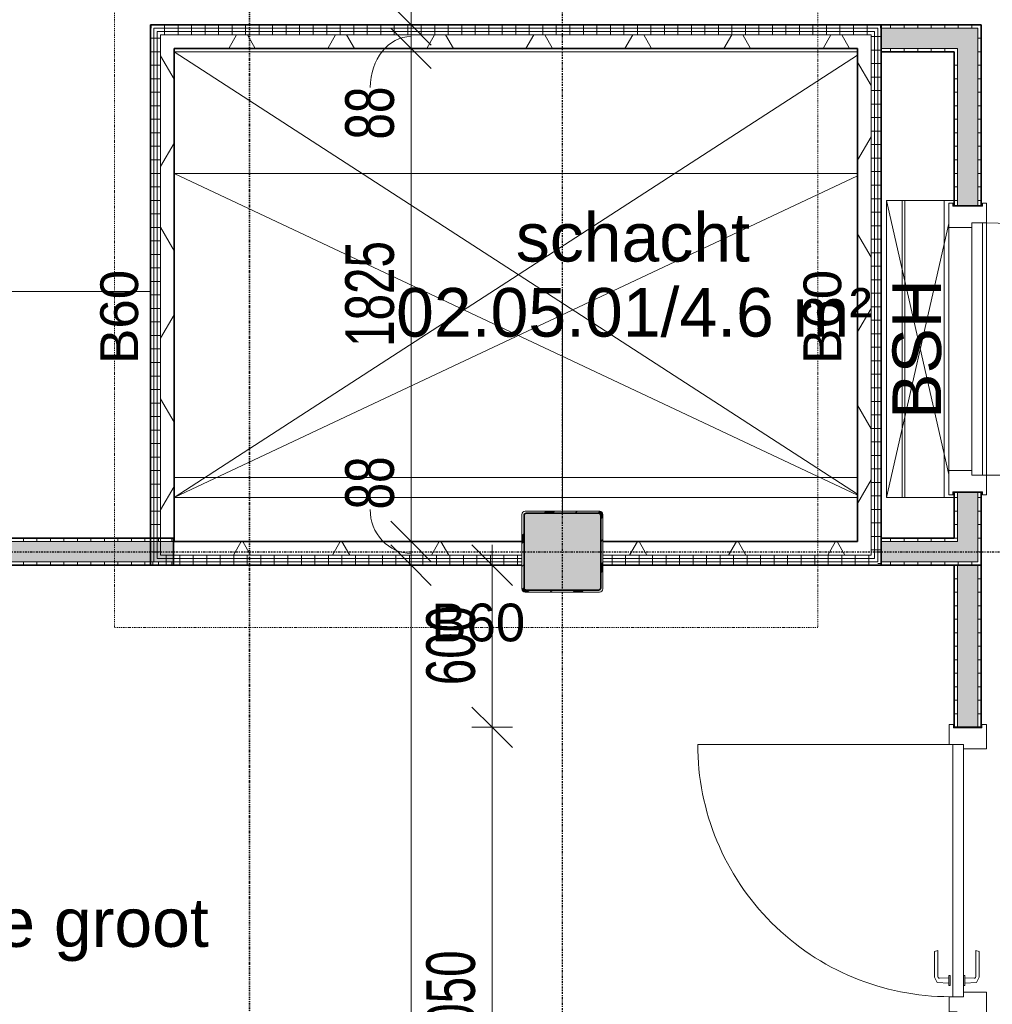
# Model space of a CAD drawing. Header units: millimetres. Extents: x -80560 to 110805, y -11020 to 52719.
# Tile 77 of 182: x 43686 to 47286, y 33525 to 37169. Entities that reach past the tile are written whole.
import ezdxf

# ---------------------------------------------------------------- set-up
doc = ezdxf.new("R2010")
doc.units = ezdxf.units.MM
for name, pattern in [('CENTER2', [20, 8, -4, 4, -4]), ('DASHDOT2', [8, 4, -2, 0, -2]), ('DASHED2', [6, 4, -2]), ('DASHED2-1', [3, 2, -1])]:
    doc.linetypes.add(name, pattern=pattern)
for name, color, linetype, lineweight in [('A-ANNO-DIMS', 211, 'Continuous', 9), ('A-ANNO-DIMS-100', 211, 'Continuous', 9), ('A-ANNO-NOTE', 131, 'Continuous', 18), ('A-AREA', 32, 'DASHED2', 18), ('A-AREA-IDEN', 2, 'Continuous', 9), ('A-DETL', 90, 'Continuous', 18), ('A-DETL-GENF', 92, 'Continuous', 18), ('A-DETL-MBND', 5, 'Continuous', 18), ('A-DOOR', 31, 'Continuous', 18), ('A-FLOR', 192, 'Continuous', 18), ('A-GLAZ', 151, 'Continuous', 18), ('A-WALL', 113, 'Continuous', 35), ('A-WALL-PATT', 111, 'Continuous', 35), ('G-ANNO-SYMB', 111, 'Continuous', 9), ('G-ANNO-TEXT', 231, 'Continuous', 9), ('I-WALL', 2, 'Continuous', 18), ('S-COLS', 52, 'Continuous', 18), ('S-GRID', 1, 'Continuous', 9)]:
    doc.layers.add(name, color=color, linetype=linetype, lineweight=lineweight)
doc.styles.add('Arial', font='arial.ttf', dxfattribs={"height": 180})
doc.styles.add('Arial_1', font='arial.ttf', dxfattribs={"height": 140})
doc.styles.add('Arial_6', font='arial.ttf', dxfattribs={"width": 0.7, "height": 180})
doc.dimstyles.new('n3o_1_8_1', dxfattribs={"dimscale": 304.8, "dimtxt": 183.646692, "dimasz": 0.492126, "dimexe": 0.246063, "dimexo": 0.0625, "dimgap": 0.032808, "dimtad": 1, "dimdec": 0, "dimdsep": 46, "dimtxsty": 'Arial_6', "dimblk1": 'OBLIQUE', "dimblk2": 'OBLIQUE', "dimsah": 1, "dimcen": 0.09, "dimdle": 0.246063, "dimazin": 0, "dimtfac": 1, "dimtdec": 4, "dimtix": 1, "dimtmove": 1, "dimatfit": 3, "dimfxl": 0.246063, "dimfxlon": 1, "dimtvp": 1, "dimtolj": 1, "dimtzin": 0, "dimarcsym": 2})
doc.dimstyles.new('n3o_1_8_3', dxfattribs={"dimscale": 304.8, "dimtxt": 183.646692, "dimasz": 0.492126, "dimexe": 0.246063, "dimexo": 0.0625, "dimgap": 0.032808, "dimtad": 1, "dimdec": 0, "dimdsep": 46, "dimtxsty": 'Arial_6', "dimblk1": 'OBLIQUE', "dimblk2": 'OBLIQUE', "dimsah": 1, "dimcen": 0.09, "dimdle": 0.246063, "dimazin": 0, "dimtfac": 1, "dimtdec": 4, "dimtix": 1, "dimtmove": 0, "dimatfit": 3, "dimfxl": 0.246063, "dimfxlon": 1, "dimtvp": 1, "dimtolj": 1, "dimtzin": 0, "dimarcsym": 2})
pattern_1 = [(90, (42749.82, 35150), (-50, 2e-13), [])]
pattern_2 = [(1e-13, (47144.82, 28850), (-9e-14, 50), [])]
pattern_3 = [(60, (24894.82, 0), (-274.963, 158.75), []), (120, (24894.82, 0), (-274.963, -158.75), [])]
pattern_4 = [(270, (45522.32, 37150), (50, 2e-13), [])]
pattern_5 = [(180, (46874.82, 36106.25), (-6e-15, -50), [])]
pattern_6 = [(90, (45478.57, 35150), (-50, 3e-15), [])]
pattern_7 = [(0, (44169.82, 36150), (0, 50), [])]
pattern_8 = [(270, (47059.82, 37150), (50, 3e-15), [])]
pattern_9 = [(180, (47244.82, 36100), (-6e-15, -50), [])]
pattern_10 = [(90, (47009.82, 35150), (-50, 3e-15), [])]

# ---------------------------------------------------------------- blocks, each defined once
blk = doc.blocks.new('NLRS_28_SCO_UN_staalkolom koker betongevuld_gen_CGA - kolom B-1199617-DO_02 tweede verdieping')
at = {"layer": 'S-COLS', "lineweight": 5}
h = blk.add_hatch(dxfattribs=at)
h.set_pattern_fill('FP_157', color=256, style=0, pattern_type=2)
h.set_pattern_definition([(45, (-20800, -35200), (-99.99975, 99.99975), []), (45, (-20715, -35200), (-99.99975, 99.99975), []), (45, (-20710, -35200), (-99.99975, 99.99975), []), (45, (-20705, -35200), (-99.99975, 99.99975), []), (45, (-20700, -35200), (-99.99975, 99.99975), []), (45, (-20695, -35200), (-99.99975, 99.99975), []), (45, (-20690, -35200), (-99.99975, 99.99975), []), (45, (-20685, -35200), (-99.99975, 99.99975), [])])
h.paths.add_polyline_path([(138, -150), (146.5, -146.5), (150, -138), (150, 138), (146.5, 146.5), (138, 150), (-138, 150), (-146.5, 146.5), (-150, 138), (-150, -138), (-146.5, -146.5), (-138, -150), (5.5, -150)], flags=0)
h.paths.add_polyline_path([(5.5, -142), (-134, -142), (-139.7, -139.7), (-142, -134), (-142, 134), (-139.7, 139.7), (-134, 142), (134, 142), (139.7, 139.7), (142, 134), (142, -134), (139.7, -139.7), (134, -142)], flags=0)
at = {"layer": 'S-COLS', "lineweight": 9}
blk.add_hatch(color=256, dxfattribs=at).paths.add_polyline_path([(134, -142), (139.7, -139.7), (142, -134), (142, 134), (139.7, 139.7), (134, 142), (-134, 142), (-139.7, 139.7), (-142, 134), (-142, -134), (-139.7, -139.7), (-134, -142), (5.5, -142)], flags=0)
at = {"layer": 'S-COLS'}
for p, q in [((138, 150), (-138, 150)), ((-150, 138), (-150, -138)), ((-142, -134), (-142, 134)), ((-134, 142), (134, 142)), ((142, 134), (142, -134)), ((150, -138), (150, 138)), ((134, -142), (-134, -142)), ((-138, -150), (138, -150))]:
    blk.add_line(p, q, dxfattribs=at)
at = {"layer": 'S-COLS', "lineweight": 35}
for p, q in [((-142, 134), (-142, -134)), ((134, 142), (-134, 142)), ((142, -134), (142, 134)), ((-134, -142), (134, -142))]:
    blk.add_line(p, q, dxfattribs=at)
at = {"layer": 'S-COLS'}
for centre, radius, start, end in [((-138, 138), 12, 90, 180), ((138, 138), 12, 0, 90), ((-134, 134), 8, 90, 180), ((134, 134), 8, 0, 90), ((-138, -138), 12, 180, 270), ((-134, -134), 8, 180, 270), ((134, -134), 8, 270, 0), ((138, -138), 12, 270, 360)]:
    blk.add_arc(centre, radius, start, end, dxfattribs=at)
at = {"layer": 'S-COLS', "lineweight": 35}
for centre, start, end in [((-134, 134), 90, 180), ((134, 134), 360, 90), ((-134, -134), 180, 270), ((134, -134), 270, 360)]:
    blk.add_arc(centre, 8, start, end, dxfattribs=at)
blk = doc.blocks.new('NLRS_28_SF_UN_staalprofiel SFB_gen_CGA - SFB-HEB320_550x15-1172157-DO_02 tweede verdieping')
at = {"layer": 'A-DETL-MBND', "color": 9, "lineweight": 9}
blk.add_line((3282.5, 275), (5812.5, 275), dxfattribs=at)
blk = doc.blocks.new('NLRS_28_SF_UN_staalprofiel HEA_gen_CGA - HE320A-1142969-DO_02 tweede verdieping')
at = {"layer": 'A-DETL-MBND', "color": 9, "lineweight": 9}
for p, q in [((6025, 4.5), (4925, 4.5)), ((6025, -4.5), (4925, -4.5))]:
    blk.add_line(p, q, dxfattribs=at)
blk = doc.blocks.new('19112_SW_LeonardoCollege_R2020_rvt-1-DO_02 tweede verdieping')
at = {"layer": 'A-FLOR', "color": 250, "lineweight": 9}
blk.add_line((22212.5, 36500), (22212.5, 35400), dxfattribs=at)
at = {"color": 9, "lineweight": 9, "rotation": 270}
blk.add_blockref('NLRS_28_SF_UN_staalprofiel HEA_gen_CGA - HE320A-1142969-DO_02 tweede verdieping', (22062.5, 41425), dxfattribs=at)
at = {"color": 9, "lineweight": 9}
for name, p in [('NLRS_28_SF_UN_staalprofiel SFB_gen_CGA - SFB-HEB320_550x15-1172157-DO_02 tweede verdieping', (16080, 35200)), ('NLRS_28_SCO_UN_staalkolom koker betongevuld_gen_CGA - kolom B-1199617-DO_02 tweede verdieping', (20800, 35200))]:
    blk.add_blockref(name, p, dxfattribs=at)
blk = doc.blocks.new('32_n3o_deur_enkel met zijlicht - 90x139_17_K_930_2410x2070_deur glasstrook-33349585-DO_02 tweede verdieping')
at = {"layer": 'A-GLAZ'}
for p, q in [((-962, 69), (-1035, 69)), ((-1035, 69), (-1035, 52)), ((-1035, 52), (-1023, 52)), ((-1023, 52), (-1023, -53)), ((-962, 39), (-962, 69)), ((-962, 69), (-28, 69)), ((28, 69), (-28, 69)), ((-28, 69), (-28, 39)), ((28, 55), (28, 69)), ((1035, 69), (962, 69)), ((962, 69), (962, 55)), ((1023, -53), (1023, 52)), ((1023, 52), (1035, 52)), ((1035, 52), (1035, 69)), ((-945, -70), (-945, 15)), ((-45, 15), (-45, -70)), ((45, -70), (45, 15)), ((945, 15), (945, -70)), ((-1023, -53), (-1035, -53)), ((-1035, -53), (-1035, -70)), ((-1035, -70), (-945, -70)), ((-45, -70), (-945, -70)), ((-45, -70), (45, -70)), ((945, -70), (1035, -70)), ((1035, -53), (1023, -53)), ((1035, -70), (1035, -53))]:
    blk.add_line(p, q, dxfattribs=at)
blk = doc.blocks.new('30_n3o_deur_dicht - 40mm_draai_LS-31987334-DO_02 tweede verdieping')
at = {"layer": 'A-DOOR'}
for p, q in [((0, 40), (-934, 40)), ((-934, 40), (-934, 0)), ((0, 0), (0, 40)), ((-934, 0), (0, 0))]:
    blk.add_line(p, q, dxfattribs=at)
blk = doc.blocks.new('30_n3o_beslag_deurkruk_met_schild - std-875116-DO_02 tweede verdieping')
at = {"layer": 'A-DOOR'}
for p, q in [((-18.5, 0), (-18.5, -5)), ((18.5, -5), (18.5, 0)), ((-18.5, -5), (18.5, -5)), ((-7.8, -48.4), (-10, -5)), ((10, -5), (8.3, -39.7)), ((12.7, -58), (-7.8, -48.4)), ((108, -58), (12.7, -58)), ((13.3, -45), (111, -45)), ((111, -45), (108, -58))]:
    blk.add_line(p, q, dxfattribs=at)
at = {"layer": 'A-DOOR', "flags": 128}
blk.add_lwpolyline([(8.3, -39.7), (8.6, -41.7), (9.6, -43.4), (11.3, -44.6), (13.3, -45)], dxfattribs=at)
blk = doc.blocks.new('30_n3o_beslag_deurkruk_met_schild - std-V363-DO_02 tweede verdieping')
at = {"layer": 'A-DOOR'}
for p, q in [((-10, 5), (-7.8, 48.4)), ((-7.8, 48.4), (12.7, 58)), ((8.3, 39.7), (10, 5)), ((12.7, 58), (108, 58)), ((111, 45), (13.3, 45)), ((108, 58), (111, 45)), ((18.5, 5), (-18.5, 5)), ((-18.5, 5), (-18.5, 0)), ((18.5, 0), (18.5, 5)), ((-18.5, 0), (18.5, 0))]:
    blk.add_line(p, q, dxfattribs=at)
at = {"layer": 'A-DOOR', "flags": 128}
blk.add_lwpolyline([(13.3, 45), (11.3, 44.6), (9.6, 43.4), (8.6, 41.7), (8.3, 39.7)], dxfattribs=at)
blk = doc.blocks.new('00_n3o_symbool_swingangle - std-31745489-DO_02 tweede verdieping')
at = {"layer": 'A-DOOR'}
blk.add_line((-415, -10), (-415, -944), dxfattribs=at)
blk.add_arc((-415, -10), 934, 270, 0, dxfattribs=at)
blk = doc.blocks.new('32_n3o_raam_h2xb1 - 90x139_17_K_2410x1080 bsh kast-34128090-DO_02 tweede verdieping')
at = {"layer": 'A-GLAZ'}
for p, q in [((-540, 69.5), (-540, 54.5)), ((-467, 69.5), (-540, 69.5)), ((-540, 54.5), (-528, 54.5)), ((-528, 54.5), (-528, -54.5)), ((-467, 55.5), (-467, 69.5)), ((-467, 69.5), (467, 69.5)), ((540, 69.5), (467, 69.5)), ((467, 69.5), (467, 55.5)), ((528, -54.5), (528, 54.5)), ((528, 54.5), (540, 54.5)), ((540, 54.5), (540, 69.5)), ((-450, -69.5), (-450, 15.5)), ((450, 15.5), (450, -69.5)), ((-528, -54.5), (-540, -54.5)), ((-540, -54.5), (-540, -69.5)), ((-540, -69.5), (-450, -69.5)), ((450, -69.5), (-450, -69.5)), ((450, -69.5), (540, -69.5)), ((540, -54.5), (528, -54.5)), ((540, -69.5), (540, -54.5))]:
    blk.add_line(p, q, dxfattribs=at)
blk = doc.blocks.new('30_n3o_deur_stal - 40mm_draai_LS-34127680-DO_02 tweede verdieping')
at = {"layer": 'A-DOOR'}
for p, q in [((0, 40), (-934, 40)), ((-934, 40), (-934, 0)), ((0, 0), (0, 40)), ((-934, 0), (0, 0))]:
    blk.add_line(p, q, dxfattribs=at)
blk = doc.blocks.new('01_n3o_symbool_lijn_met_tekst - brandwerend_B60-32500020-DO_02 tweede verdieping')
at = {"layer": 'A-DETL-GENF', "color": 3, "linetype": 'DASHDOT2'}
blk.add_line((0, 0), (2379.7, 0), dxfattribs=at)
blk = doc.blocks.new('01_n3o_symbool_lijn_met_tekst - brandwerend_B60-34101458-DO_02 tweede verdieping')
at = {"layer": 'A-DETL-GENF', "color": 3, "linetype": 'DASHDOT2'}
blk.add_line((0, 0), (2602.5, 0), dxfattribs=at)
blk = doc.blocks.new('DIMBLOCK459-DO_02 tweede verdieping')
at = {"layer": 'A-ANNO-DIMS-100'}
for p, q in [((45134.7, 37150), (45059.7, 37225)), ((45134.7, 37225), (45134.7, 37062.5)), ((45209.7, 37150), (45059.7, 37150)), ((45134.7, 37062.5), (45059.7, 37137.5)), ((45134.7, 37150), (45209.7, 37075)), ((45134.7, 37150), (45209.7, 37150)), ((45209.7, 37062.5), (45059.7, 37062.5)), ((45134.7, 37062.5), (45209.7, 36987.5)), ((45134.7, 37062.5), (45209.7, 37062.5))]:
    blk.add_line(p, q, dxfattribs=at)
blk.add_ellipse((45134.7, 36917.3), major_axis=(0, 188.9), ratio=0.800575, start_param=0, end_param=1.570796, dxfattribs=at)
at = {"layer": 'A-ANNO-DIMS-100', "color": 0, "insert": (44891.1, 36725.2), "char_height": 180, "width": 230.547, "attachment_point": 1, "rotation": 90, "line_spacing_factor": 0.941778, "style": 'Arial_6'}
blk.add_mtext('88', dxfattribs=at)
blk = doc.blocks.new('_Oblique')
at = {"color": 0, "linetype": 'ByBlock', "lineweight": -2}
blk.add_line((-0.5, -0.5), (0.5, 0.5), dxfattribs=at)
blk = doc.blocks.new('DIMBLOCK460-DO_02 tweede verdieping')
at = {"layer": 'A-ANNO-DIMS-100'}
for p, q in [((45134.7, 37062.5), (45059.7, 37137.5)), ((45209.7, 37062.5), (45059.7, 37062.5)), ((45134.7, 37062.5), (45134.7, 35237.5)), ((45134.7, 37062.5), (45209.7, 36987.5)), ((45134.7, 37062.5), (45209.7, 37062.5)), ((45134.7, 35237.5), (45059.7, 35312.5)), ((45209.7, 35237.5), (45059.7, 35237.5)), ((45134.7, 35237.5), (45209.7, 35162.5)), ((45134.7, 35237.5), (45209.7, 35237.5))]:
    blk.add_line(p, q, dxfattribs=at)
at = {"layer": 'A-ANNO-DIMS-100', "color": 0, "insert": (44891.1, 35957.9), "char_height": 180, "width": 461.094, "attachment_point": 1, "rotation": 90, "line_spacing_factor": 0.941778, "style": 'Arial_6'}
blk.add_mtext('1825', dxfattribs=at)
blk = doc.blocks.new('DIMBLOCK461-DO_02 tweede verdieping')
at = {"layer": 'A-ANNO-DIMS-100'}
for p, q in [((45134.7, 35237.5), (45059.7, 35312.5)), ((45209.7, 35237.5), (45059.7, 35237.5)), ((45134.7, 35237.5), (45134.7, 35150)), ((45134.7, 35237.5), (45209.7, 35162.5)), ((45134.7, 35237.5), (45209.7, 35237.5)), ((45134.7, 35150), (45059.7, 35225)), ((45209.7, 35150), (45059.7, 35150)), ((45134.7, 35150), (45209.7, 35075)), ((45134.7, 35150), (45209.7, 35150))]:
    blk.add_line(p, q, dxfattribs=at)
blk.add_ellipse((45134.7, 35356.4), major_axis=(0, 162.7), ratio=0.930012, start_param=1.570796, end_param=3.141593, dxfattribs=at)
at = {"layer": 'A-ANNO-DIMS-100', "color": 0, "insert": (44891.1, 35356.4), "char_height": 180, "width": 230.547, "attachment_point": 1, "rotation": 90, "line_spacing_factor": 0.941778, "style": 'Arial_6'}
blk.add_mtext('88', dxfattribs=at)
blk = doc.blocks.new('DIMBLOCK462-DO_02 tweede verdieping')
at = {"layer": 'A-ANNO-DIMS-100'}
for p, q in [((45134.7, 35150), (45059.7, 35225)), ((45209.7, 35150), (45059.7, 35150)), ((45134.7, 35150), (45134.7, 28950)), ((45134.7, 35150), (45209.7, 35075)), ((45134.7, 35150), (45209.7, 35150)), ((45134.7, 28950), (45059.7, 29025)), ((45209.7, 28950), (45059.7, 28950)), ((45134.7, 28950), (45209.7, 28875)), ((45134.7, 28950), (45209.7, 28950))]:
    blk.add_line(p, q, dxfattribs=at)
at = {"layer": 'A-ANNO-DIMS-100', "color": 0, "insert": (44891.1, 31857.9), "char_height": 180, "width": 461.094, "attachment_point": 1, "rotation": 90, "line_spacing_factor": 0.941778, "style": 'Arial_6'}
blk.add_mtext('6200', dxfattribs=at)
blk = doc.blocks.new('DIMBLOCK471-DO_02 tweede verdieping')
at = {"layer": 'A-ANNO-DIMS-100'}
for p, q in [((45434.7, 34550), (45359.7, 34625)), ((45509.7, 34550), (45359.7, 34550)), ((45434.7, 32500), (45434.7, 34550)), ((45434.7, 34550), (45509.7, 34475)), ((45434.7, 34550), (45509.7, 34550)), ((45434.7, 32500), (45359.7, 32575)), ((45509.7, 32500), (45359.7, 32500)), ((45434.7, 32500), (45509.7, 32425)), ((45434.7, 32500), (45509.7, 32500))]:
    blk.add_line(p, q, dxfattribs=at)
at = {"layer": 'A-ANNO-DIMS-100', "color": 0, "insert": (45191.1, 33332.9), "char_height": 180, "width": 461.094, "attachment_point": 1, "rotation": 90, "line_spacing_factor": 0.941778, "style": 'Arial_6'}
blk.add_mtext('2050', dxfattribs=at)
blk = doc.blocks.new('DIMBLOCK472-DO_02 tweede verdieping')
at = {"layer": 'A-ANNO-DIMS-100'}
for p, q in [((45434.7, 35150), (45359.7, 35225)), ((45434.7, 34550), (45434.7, 35225)), ((45359.7, 35150), (45509.7, 35150)), ((45434.7, 35150), (45359.7, 35150)), ((45434.7, 35150), (45509.7, 35075)), ((45434.7, 34550), (45359.7, 34625)), ((45509.7, 34550), (45359.7, 34550)), ((45434.7, 34550), (45509.7, 34475)), ((45434.7, 34550), (45509.7, 34550))]:
    blk.add_line(p, q, dxfattribs=at)
at = {"layer": 'A-ANNO-DIMS-100', "color": 0, "insert": (45191.1, 34705.9), "char_height": 180, "width": 345.821, "attachment_point": 1, "rotation": 90, "line_spacing_factor": 0.941778, "style": 'Arial_6'}
blk.add_mtext('600', dxfattribs=at)

msp = doc.modelspace()

# ---------------------------------------------------------------- hatches: boundary and pattern name
at = {"layer": 'A-WALL-PATT', "lineweight": 18}
h = msp.add_hatch(dxfattribs=at)
h.set_pattern_fill('FP_116', color=256, angle=-270, style=0, pattern_type=2)
h.set_pattern_definition(pattern_4)
h.paths.add_polyline_path([(46862.3, 37137.5), (46874.8, 37137.5), (46874.8, 37150), (44169.8, 37150), (44169.8, 37137.5), (46581.3, 37137.5)], flags=0)
h = msp.add_hatch(dxfattribs=at)
h.set_pattern_fill('FP_119', color=256, angle=90, style=0, pattern_type=2)
h.set_pattern_definition(pattern_7)
h.paths.add_polyline_path([(44182.3, 35162.5), (44182.3, 37137.5), (44169.8, 37137.5), (44169.8, 35162.5)], flags=0)
h = msp.add_hatch(dxfattribs=at)
h.set_pattern_fill('FP_116', color=256, angle=-270, style=0, pattern_type=2)
h.set_pattern_definition(pattern_4)
h.paths.add_polyline_path([(46849.8, 37125), (46862.3, 37125), (46862.3, 37137.5), (44182.3, 37137.5), (44182.3, 37125), (46581.3, 37125)], flags=0)
h = msp.add_hatch(dxfattribs=at)
h.set_pattern_fill('FP_117', color=256, angle=90, style=0, pattern_type=2)
h.set_pattern_definition(pattern_5)
h.paths.add_polyline_path([(46862.3, 35150), (46874.8, 35150), (46874.8, 37137.5), (46862.3, 37137.5), (46862.3, 35162.5)], flags=0)
h = msp.add_hatch(dxfattribs=at)
h.set_pattern_fill('FP_120', color=256, angle=-270, style=0, pattern_type=2)
h.set_pattern_definition(pattern_8)
h.paths.add_polyline_path([(47232.3, 37137.5), (47244.8, 37137.5), (47244.8, 37150), (46874.8, 37150), (46875, 37137.5), (47168.7, 37137.5)], flags=0)
at = {"layer": 'A-WALL-PATT', "lineweight": 5}
for points in [[(47232.3, 37062.5), (47232.3, 37137.5), (46874.8, 37137.5), (46875, 37062.5), (47168.7, 37062.5)], [(44231.9, 35162.5), (44254.8, 35162.5), (44254.8, 35237.5), (41232.3, 35237.5), (41232.3, 35162.5), (43938.3, 35162.5)], [(47144.8, 35162.5), (47157.3, 35162.5), (47157.3, 35237.5), (46874.8, 35237.5), (46875, 35162.5)]]:
    msp.add_hatch(color=256, dxfattribs=at).paths.add_polyline_path(points, flags=0)
at = {"layer": 'A-WALL-PATT', "lineweight": 18}
h = msp.add_hatch(dxfattribs=at)
h.set_pattern_fill('FP_121', color=256, angle=90, style=0, pattern_type=2)
h.set_pattern_definition(pattern_9)
h.paths.add_polyline_path([(47232.3, 35150), (47244.8, 35150), (47244.8, 35420), (47232.3, 35420), (47232.3, 35162.5)], flags=0)
h.paths.add_polyline_path([(47244.8, 36480), (47244.8, 37137.5), (47232.3, 37137.5), (47232.3, 36480)], flags=0)
h = msp.add_hatch(dxfattribs=at)
h.set_pattern_fill('FP_119', color=256, angle=90, style=0, pattern_type=2)
h.set_pattern_definition(pattern_7)
h.paths.add_polyline_path([(44182.3, 35175), (44194.8, 35175), (44194.8, 37125), (44182.3, 37125), (44182.3, 35237.5)], flags=0)
h = msp.add_hatch(dxfattribs=at)
h.set_pattern_fill('FP_116', color=256, angle=-270, style=0, pattern_type=2)
h.set_pattern_definition(pattern_4)
h.paths.add_polyline_path([(46837.3, 37112.5), (46849.8, 37112.5), (46849.8, 37125), (44194.8, 37125), (44194.8, 37112.5), (46581.3, 37112.5)], flags=0)
h = msp.add_hatch(dxfattribs=at)
h.set_pattern_fill('FP_119', color=256, angle=90, style=0, pattern_type=2)
h.set_pattern_definition(pattern_7)
h.paths.add_polyline_path([(44207.3, 35187.5), (44207.3, 37112.5), (44194.8, 37112.5), (44194.8, 35187.5)], flags=0)
h = msp.add_hatch(dxfattribs=at)
h.set_pattern_fill('FP_2', color=256, style=0, pattern_type=2)
h.set_pattern_definition(pattern_3)
h.paths.add_polyline_path([(46787.3, 37062.5), (46837.3, 37062.5), (46837.3, 37112.5), (44207.3, 37112.5), (44207.3, 37062.5), (46581.3, 37062.5)], flags=0)
h = msp.add_hatch(dxfattribs=at)
h.set_pattern_fill('FP_117', color=256, angle=90, style=0, pattern_type=2)
h.set_pattern_definition(pattern_5)
h.paths.add_polyline_path([(46849.8, 35175), (46849.8, 37112.5), (46837.3, 37112.5), (46837.3, 35175)], flags=0)
h = msp.add_hatch(dxfattribs=at)
h.set_pattern_fill('FP_117', color=256, angle=90, style=0, pattern_type=2)
h.set_pattern_definition(pattern_5)
h.paths.add_polyline_path([(46849.8, 35162.5), (46862.3, 35162.5), (46862.3, 37125), (46849.8, 37125), (46849.8, 35175)], flags=0)
h = msp.add_hatch(dxfattribs=at)
h.set_pattern_fill('FP_2', color=256, style=0, pattern_type=2)
h.set_pattern_definition(pattern_3)
h.paths.add_polyline_path([(44231.9, 35237.5), (44257.3, 35237.5), (44257.3, 37062.5), (44207.3, 37062.5), (44207.3, 35237.5)], flags=0)
h = msp.add_hatch(dxfattribs=at)
h.set_pattern_fill('FP_2', color=256, style=0, pattern_type=2)
h.set_pattern_definition(pattern_3)
h.paths.add_polyline_path([(46837.3, 35187.5), (46837.3, 37062.5), (46787.3, 37062.5), (46787.3, 35187.5)], flags=0)
h = msp.add_hatch(dxfattribs=at)
h.set_pattern_fill('FP_120', color=256, angle=-270, style=0, pattern_type=2)
h.set_pattern_definition(pattern_8)
h.paths.add_polyline_path([(46874.8, 37050), (47157.3, 37050), (47157.3, 37062.5), (46874.8, 37062.5)], flags=0)
at = {"layer": 'A-WALL-PATT', "lineweight": 5}
h = msp.add_hatch(color=256, dxfattribs=at)
h.paths.add_polyline_path([(47157.3, 35162.5), (47232.3, 35162.5), (47232.3, 35420), (47157.3, 35420), (47157.3, 35237.5)], flags=0)
h.paths.add_polyline_path([(47157.3, 36480), (47232.3, 36480), (47232.3, 37062.5), (47157.3, 37062.5), (47157.3, 36583.4)], flags=0)
at = {"layer": 'A-WALL-PATT', "lineweight": 18}
h = msp.add_hatch(dxfattribs=at)
h.set_pattern_fill('FP_121', color=256, angle=90, style=0, pattern_type=2)
h.set_pattern_definition(pattern_9)
h.paths.add_polyline_path([(47144.8, 35237.5), (47157.3, 35237.5), (47157.3, 35420), (47144.8, 35420), (47144.8, 35250)], flags=0)
h.paths.add_polyline_path([(47157.3, 36480), (47157.3, 37050), (47144.8, 37050), (47144.8, 36480)], flags=0)
h = msp.add_hatch(dxfattribs=at)
h.set_pattern_fill('FP_41', color=256, angle=90, style=0, pattern_type=2)
h.set_pattern_definition(pattern_1)
h.paths.add_polyline_path([(44254.8, 35237.5), (44254.8, 35250), (41244.8, 35250), (41244.8, 35237.5), (44231.9, 35237.5)], flags=0)
h = msp.add_hatch(dxfattribs=at)
h.set_pattern_fill('FP_2', color=256, style=0, pattern_type=2)
h.set_pattern_definition(pattern_3)
h.paths.add_polyline_path([(44207.3, 35187.5), (45544.8, 35187.5), (45544.8, 35237.5), (44207.3, 35237.5)], flags=0)
h.paths.add_polyline_path([(46787.3, 35187.5), (46787.3, 35237.5), (45844.8, 35237.5), (45844.8, 35187.5), (46581.3, 35187.5)], flags=0)
h = msp.add_hatch(dxfattribs=at)
h.set_pattern_fill('FP_122', color=256, angle=90, style=0, pattern_type=2)
h.set_pattern_definition(pattern_10)
h.paths.add_polyline_path([(47144.8, 35237.5), (47144.8, 35250), (46874.8, 35250), (46875, 35237.5)], flags=0)
h = msp.add_hatch(dxfattribs=at)
h.set_pattern_fill('FP_41', color=256, angle=90, style=0, pattern_type=2)
h.set_pattern_definition(pattern_1)
h.paths.add_polyline_path([(43644.6, 35150), (44254.8, 35150), (44254.8, 35162.5), (41157.3, 35162.5), (41157.3, 35150), (43057.3, 35150)], flags=0)
h = msp.add_hatch(dxfattribs=at)
h.set_pattern_fill('FP_118', color=256, angle=90, style=0, pattern_type=2)
h.set_pattern_definition(pattern_6)
h.paths.add_polyline_path([(45844.8, 35150), (46862.3, 35150), (46862.3, 35162.5), (45844.8, 35162.5), (45844.8, 35154.5)], flags=0)
h.paths.add_polyline_path([(44231.9, 35150), (45544.8, 35150), (45544.8, 35162.5), (44169.8, 35162.5), (44169.8, 35150)], flags=0)
h = msp.add_hatch(dxfattribs=at)
h.set_pattern_fill('FP_118', color=256, angle=90, style=0, pattern_type=2)
h.set_pattern_definition(pattern_6)
h.paths.add_polyline_path([(46849.8, 35162.5), (46849.8, 35175), (45844.8, 35175), (45844.8, 35162.5), (46787.3, 35162.5)], flags=0)
h.paths.add_polyline_path([(44231.9, 35162.5), (45544.8, 35162.5), (45544.8, 35175), (44182.3, 35175), (44182.3, 35162.5)], flags=0)
h = msp.add_hatch(dxfattribs=at)
h.set_pattern_fill('FP_118', color=256, angle=90, style=0, pattern_type=2)
h.set_pattern_definition(pattern_6)
h.paths.add_polyline_path([(45406.6, 35175), (45544.8, 35175), (45544.8, 35187.5), (44194.8, 35187.5), (44194.8, 35175), (44231.9, 35175)], flags=0)
h.paths.add_polyline_path([(46581.3, 35175), (46837.3, 35175), (46837.3, 35187.5), (45844.8, 35187.5), (45844.8, 35175), (45994, 35175)], flags=0)
h = msp.add_hatch(dxfattribs=at)
h.set_pattern_fill('FP_122', color=256, angle=90, style=0, pattern_type=2)
h.set_pattern_definition(pattern_10)
h.paths.add_polyline_path([(47232.3, 35150), (47232.3, 35162.5), (46874.8, 35162.5), (46875, 35150), (47168.7, 35150)], flags=0)
h = msp.add_hatch(dxfattribs=at)
h.set_pattern_fill('FP_93', color=256, angle=90, style=0, pattern_type=2)
h.set_pattern_definition(pattern_2)
h.paths.add_polyline_path([(47144.8, 22637.5), (47157.3, 22637.5), (47157.3, 23250), (47144.8, 23250), (47144.8, 22650)], flags=0)
h.paths.add_polyline_path([(47157.3, 25300), (47157.3, 26200), (47144.8, 26200), (47144.8, 25300)], flags=0)
h.paths.add_polyline_path([(47157.3, 28250), (47157.3, 28862.5), (47144.8, 28862.5), (47144.8, 28250)], flags=0)
h.paths.add_polyline_path([(47157.3, 28937.5), (47157.3, 29550), (47144.8, 29550), (47144.8, 28937.5)], flags=0)
h.paths.add_polyline_path([(47144.8, 31600), (47157.3, 31600), (47157.3, 32500), (47144.8, 32500), (47144.8, 32251)], flags=0)
h.paths.add_polyline_path([(47157.3, 34550), (47157.3, 35150), (47144.8, 35150), (47144.8, 34550)], flags=0)
at = {"layer": 'A-WALL-PATT', "lineweight": 5}
h = msp.add_hatch(color=256, dxfattribs=at)
h.paths.add_polyline_path([(47232.3, 22562.5), (47232.3, 23250), (47157.3, 23250), (47157.3, 22562.5), (47168.7, 22562.5)], flags=0)
h.paths.add_polyline_path([(47157.3, 25300), (47232.3, 25300), (47232.3, 26200), (47157.3, 26200), (47157.3, 25585.7)], flags=0)
h.paths.add_polyline_path([(47232.3, 28250), (47232.3, 29550), (47157.3, 29550), (47157.3, 28250)], flags=0)
h.paths.add_polyline_path([(47232.3, 31600), (47232.3, 32500), (47157.3, 32500), (47157.3, 31600)], flags=0)
h.paths.add_polyline_path([(47157.3, 34550), (47232.3, 34550), (47232.3, 35150), (47157.3, 35150), (47157.3, 34917.1)], flags=0)
at = {"layer": 'A-WALL-PATT', "lineweight": 18}
h = msp.add_hatch(dxfattribs=at)
h.set_pattern_fill('FP_93', color=256, angle=90, style=0, pattern_type=2)
h.set_pattern_definition(pattern_2)
h.paths.add_polyline_path([(47232.3, 22550), (47244.8, 22550), (47244.8, 23250), (47232.3, 23250), (47232.3, 22562.5)], flags=0)
h.paths.add_polyline_path([(47232.3, 25300), (47244.8, 25300), (47244.8, 26200), (47232.3, 26200), (47232.3, 25585.7)], flags=0)
h.paths.add_polyline_path([(47232.3, 28250), (47244.8, 28250), (47244.8, 29550), (47232.3, 29550), (47232.3, 28251.8)], flags=0)
h.paths.add_polyline_path([(47244.8, 31600), (47244.8, 32500), (47232.3, 32500), (47232.3, 31600)], flags=0)
h.paths.add_polyline_path([(47232.3, 34550), (47244.8, 34550), (47244.8, 35150), (47232.3, 35150), (47232.3, 34917.1)], flags=0)

# ---------------------------------------------------------------- linework, layer by layer
at = {"layer": 'A-AREA', "linetype": 'DASHED2-1'}
for p, q in [((44169.8, 36162.5), (41244.8, 36162.5)), ((45694.8, 35350), (45694.8, 36162.5))]:
    msp.add_line(p, q, dxfattribs=at)
at = {"layer": 'A-DETL'}
for p, q in [((44257.3, 37050), (46787.3, 37050)), ((44257.3, 37050), (46787.3, 35412.9)), ((46787.3, 37037.1), (44257.3, 35400)), ((44257.3, 36600), (46787.3, 36600)), ((44257.3, 36600), (46787.3, 35409.4)), ((46787.3, 36590.6), (44257.3, 35400)), ((47125.3, 35485.8), (46894.8, 36500)), ((46894.8, 35400), (46894.8, 36500)), ((46894.8, 36500), (47144.8, 36500)), ((47144.8, 36500), (47140.3, 36480.2)), ((47144.8, 36480), (47144.8, 36478)), ((47125.3, 36414.2), (46894.8, 35400)), ((47144.8, 35400), (47140.3, 35419.8)), ((47144.8, 35422), (47144.8, 35420)), ((46787.3, 35400), (44257.3, 35400)), ((46787.3, 35400), (44257.3, 35400)), ((47144.8, 35400), (46894.8, 35400))]:
    msp.add_line(p, q, dxfattribs=at)
at = {"layer": 'A-FLOR'}
for p, q in [((44257.3, 36600), (46787.3, 36600)), ((46894.8, 35400), (46894.8, 36500)), ((46894.8, 36500), (47144.8, 36500)), ((47144.8, 36480), (47144.8, 36478)), ((47144.8, 35422), (47144.8, 35420)), ((46787.3, 35400), (44257.3, 35400)), ((47144.8, 35400), (46894.8, 35400))]:
    msp.add_line(p, q, dxfattribs=at)
at = {"layer": 'A-WALL', "lineweight": 18}
for p, q in [((46862.3, 37137.5), (44182.3, 37137.5)), ((44182.3, 37137.5), (44182.3, 35162.5)), ((46862.3, 35162.5), (46862.3, 37137.5)), ((47232.3, 37137.5), (46874.8, 37137.5)), ((47232.3, 36480), (47232.3, 37137.5)), ((46849.8, 37125), (44194.8, 37125)), ((44194.8, 37125), (44194.8, 35175)), ((46837.3, 37112.5), (44207.3, 37112.5)), ((44207.3, 37112.5), (44207.3, 35187.5)), ((46837.3, 35187.5), (46837.3, 37112.5)), ((46849.8, 35175), (46849.8, 37125)), ((47157.3, 37062.5), (46874.8, 37062.5)), ((47157.3, 36480), (47157.3, 37062.5)), ((47157.3, 35237.5), (47157.3, 35420)), ((47232.3, 35162.5), (47232.3, 35420)), ((41232.3, 35237.5), (44254.8, 35237.5)), ((46874.8, 35237.5), (47157.3, 35237.5)), ((38794.8, 35162.5), (45544.8, 35162.5)), ((44194.8, 35175), (45544.8, 35175)), ((44207.3, 35187.5), (45544.8, 35187.5)), ((45844.8, 35187.5), (46837.3, 35187.5)), ((45844.8, 35175), (46849.8, 35175)), ((45844.8, 35162.5), (46862.3, 35162.5)), ((46874.8, 35162.5), (47232.3, 35162.5)), ((47157.3, 35150), (47157.3, 34550)), ((47232.3, 35150), (47232.3, 34550))]:
    msp.add_line(p, q, dxfattribs=at)
at = {"layer": 'G-ANNO-SYMB', "linetype": 'DASHDOT2', "lineweight": 35}
msp.add_line((44537, 38972), (44537, 9115.8), dxfattribs=at)
at = {"layer": 'I-WALL', "lineweight": 35}
for p, q in [((47244.8, 37150), (44169.8, 37150)), ((44169.8, 37150), (44169.8, 35150)), ((46874.8, 37150), (46874.8, 35250)), ((47244.8, 36480), (47244.8, 37150)), ((44257.3, 37062.5), (46787.3, 37062.5)), ((44257.3, 35237.5), (44257.3, 37062.5)), ((46787.3, 37062.5), (46787.3, 35237.5)), ((46874.8, 37050), (47144.8, 37050)), ((47144.8, 37050), (47144.8, 36480)), ((47144.8, 36480), (47244.8, 36480)), ((47144.8, 35420), (47144.8, 35250)), ((47244.8, 35420), (47144.8, 35420)), ((47244.8, 34550), (47244.8, 35420)), ((44254.8, 35250), (41244.8, 35250)), ((44254.8, 35150), (44254.8, 35250)), ((45544.8, 35237.5), (44257.3, 35237.5)), ((46787.3, 35237.5), (45844.8, 35237.5)), ((47144.8, 35250), (46874.8, 35250)), ((46874.8, 35250), (46874.8, 35150)), ((38794.8, 35150), (45544.8, 35150)), ((45844.8, 35150), (47244.8, 35150)), ((47144.8, 35150), (47144.8, 34550)), ((47144.8, 34550), (47244.8, 34550))]:
    msp.add_line(p, q, dxfattribs=at)
at = {"layer": 'S-GRID', "linetype": 'CENTER2', "lineweight": 25}
for p, q in [((45694.8, 4383.3), (45694.8, 52119.1)), ((29945.3, 35200), (110204.9, 35200))]:
    msp.add_line(p, q, dxfattribs=at)

# ---------------------------------------------------------------- block references
at = {"color": 250, "lineweight": 5}
msp.add_blockref('19112_SW_LeonardoCollege_R2020_rvt-1-DO_02 tweede verdieping', (24894.8, 0), dxfattribs=at)
at = {"layer": 'A-DETL-GENF', "color": 3, "linetype": 'DASHDOT2', "rotation": 269.9999999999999}
for p in [(44037.3, 37299.7), (46639.8, 37299.7)]:
    msp.add_blockref('01_n3o_symbool_lijn_met_tekst - brandwerend_B60-32500020-DO_02 tweede verdieping', p, dxfattribs=at)
at = {"layer": 'A-DETL-GENF', "color": 3, "linetype": 'DASHDOT2'}
msp.add_blockref('01_n3o_symbool_lijn_met_tekst - brandwerend_B60-34101458-DO_02 tweede verdieping', (44037.3, 34920), dxfattribs=at)
at = {"layer": 'A-DOOR'}
for name, p, rotation in [('30_n3o_deur_stal - 40mm_draai_LS-34127680-DO_02 tweede verdieping', (47210.3, 35483), 270), ('00_n3o_symbool_swingangle - std-31745489-DO_02 tweede verdieping', (47250.3, 35898), 89.99999999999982), ('00_n3o_symbool_swingangle - std-31745489-DO_02 tweede verdieping', (47139.8, 34072), 269.9999999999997), ('30_n3o_deur_dicht - 40mm_draai_LS-31987334-DO_02 tweede verdieping', (47179.8, 34487), 89.99999999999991), ('30_n3o_beslag_deurkruk_met_schild - std-V363-DO_02 tweede verdieping', (47129.8, 33613), 89.99999999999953), ('30_n3o_beslag_deurkruk_met_schild - std-875116-DO_02 tweede verdieping', (47179.8, 33613), 89.99999999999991)]:
    msp.add_blockref(name, p, dxfattribs=dict(at, rotation=rotation))
at = {"layer": 'A-GLAZ'}
for name, p, rotation in [('32_n3o_raam_h2xb1 - 90x139_17_K_2410x1080 bsh kast-34128090-DO_02 tweede verdieping', (47194.8, 35950), 270), ('32_n3o_deur_enkel met zijlicht - 90x139_17_K_930_2410x2070_deur glasstrook-33349585-DO_02 tweede verdieping', (47194.8, 33525), 89.99999999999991)]:
    msp.add_blockref(name, p, dxfattribs=dict(at, rotation=rotation))

# ---------------------------------------------------------------- texts
at = {"layer": 'A-ANNO-NOTE', "color": 3, "linetype": 'DASHDOT2', "char_height": 140, "width": 408.861, "attachment_point": 1, "rotation": 90, "style": 'Arial_1'}
for insert in [(43984.5, 35895), (46587, 35895)]:
    msp.add_mtext('B60', dxfattribs=dict(at, insert=insert))
at = {"layer": 'A-ANNO-NOTE', "color": 3, "linetype": 'DASHDOT2', "insert": (45209.3, 35008), "char_height": 140, "width": 408.861, "attachment_point": 1, "style": 'Arial_1'}
msp.add_mtext('B60', dxfattribs=at)
at = {"layer": 'A-AREA-IDEN', "char_height": 180, "attachment_point": 1, "style": 'Arial'}
for s, insert, width in [('schacht', (45522.5, 36453.6), 1026.16), ('02.05.01/4.6 m²', (45079.3, 36175.8), 2092.404), ('Algemene onderwijsruimte groot', (40780.3, 33917.6), 4224.893)]:
    msp.add_mtext(s, dxfattribs=dict(at, insert=insert, width=width))
at = {"layer": 'G-ANNO-TEXT', "color": 7, "insert": (46916.6, 35691.8), "char_height": 180, "width": 617.299, "attachment_point": 1, "rotation": 90, "style": 'Arial'}
msp.add_mtext('BSH', dxfattribs=at)

# ---------------------------------------------------------------- dimensions: what is measured, and where the dimension line sits
at = {"layer": 'A-ANNO-DIMS'}
for base, p1, p2, picture, middle in [((45134.7471961, 37062.5), (45209.7471961, 37150), (45209.7471961, 37062.5), 'DIMBLOCK459-DO_02 tweede verdieping', (45011.0658554, 36840.45347)), ((45134.7471961, 35150), (45209.7471961, 35237.5), (45209.7471961, 35150), 'DIMBLOCK461-DO_02 tweede verdieping', (45011.0658554, 35471.6738737))]:
    dim = msp.add_linear_dim(base=base, p1=p1, p2=p2, angle=90, dimstyle='n3o_1_8_1', override={"dimpost": '<>', "dimfxl": 87.5}, dxfattribs=at)
    dim.commit()
    dim.dimension.update_dxf_attribs({"geometry": picture, "text_midpoint": middle, "dimtype": 160, "text_rotation": 90})
for base, p1, p2, override, picture, middle in [((45134.7, 35237.5), (45209.7, 37062.5), (45209.7, 35237.5), {"dimpost": '<>', "dimfxl": 1825}, 'DIMBLOCK460-DO_02 tweede verdieping', (45032.8, 36150)), ((45134.7, 28950), (45209.7, 35150), (45209.7, 28950), {"dimpost": '<>', "dimfxl": 6200}, 'DIMBLOCK462-DO_02 tweede verdieping', (45032.8, 32050)), ((45434.7, 35150), (45509.7, 34550), (45359.7, 35150), {"dimpost": '<>', "dimfxl": 618.465844}, 'DIMBLOCK472-DO_02 tweede verdieping', (45332.8, 34850)), ((45434.7, 34550), (45509.7, 32500), (45509.7, 34550), {"dimpost": '<>', "dimfxl": 2050}, 'DIMBLOCK471-DO_02 tweede verdieping', (45332.8, 33525))]:
    dim = msp.add_linear_dim(base=base, p1=p1, p2=p2, angle=90, dimstyle='n3o_1_8_3', override=override, dxfattribs=at)
    dim.commit()
    dim.dimension.update_dxf_attribs({"geometry": picture, "text_midpoint": middle})

doc.saveas('drawing.dxf')
